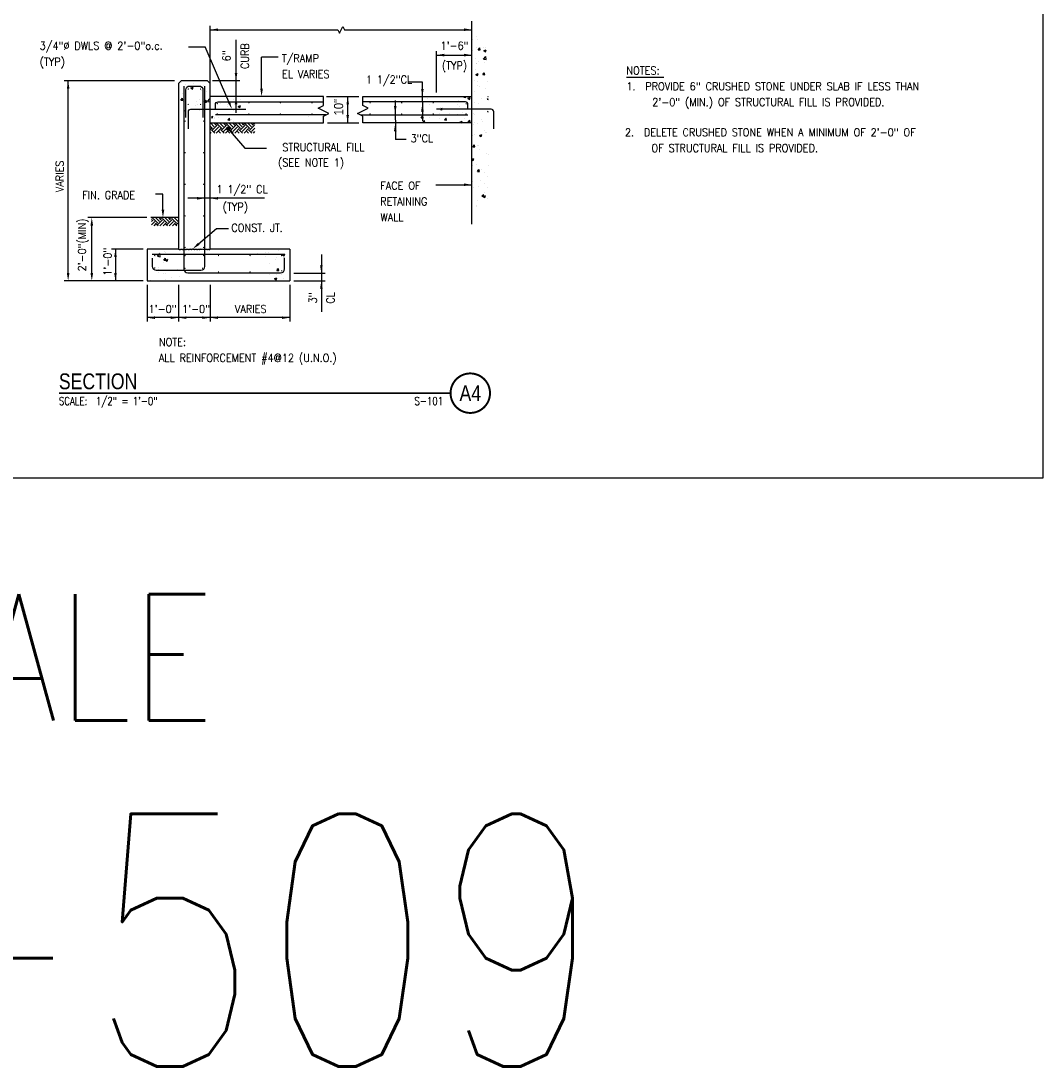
# Model space of a CAD drawing. Header units: inches. Extents: x -9715 to 32893, y -15613 to -1138.
# Tile 221 of 256: x 10489 to 10878, y -14408 to -14009. Entities that reach past the tile are written whole.
import ezdxf
from ezdxf.enums import TextEntityAlignment as Align

# ---------------------------------------------------------------- set-up
doc = ezdxf.new("R2010")
doc.units = ezdxf.units.IN
doc.header["$MEASUREMENT"] = 0
doc.layers.get('0').update_dxf_attribs({"color": 252})
doc.layers.get('DEFPOINTS').update_dxf_attribs({"color": 11})
for name, color, linetype in [('A-ANNO-TITL', 2, 'Continuous'), ('S-ANNO-TEXT', 2, 'Continuous'), ('S1', 2, 'Continuous'), ('S3', 4, 'Continuous'), ('S5', 1, 'Continuous'), ('S5R', 1, 'Continuous'), ('S6', 1, 'Continuous'), ('S7', 2, 'Continuous'), ('S7R', 2, 'Continuous')]:
    doc.layers.add(name, color=color, linetype=linetype)
doc.styles.add('125', font='romans.shx', dxfattribs={"width": 0.8, "height": 2})
doc.styles.get("Standard").update_dxf_attribs({"font": 'romans.shx', "width": 0.8})
doc.styles.add('SX-FRAC', font='SX-FRAC.shx', dxfattribs={"width": 0.9, "height": 14})
doc.styles.add('TEXT', font='romans.shx', dxfattribs={"width": 0.8, "height": 16})
doc.styles.add('Title', font='swiss.ttf', dxfattribs={"width": 0.8})

# ---------------------------------------------------------------- blocks, each defined once
blk = doc.blocks.new('*X756')
at = {"color": 0}
for p, q in [((2248.6, 1766), (2248, 1766.6)), ((2248, 1763.6), (2250.4, 1766)), ((2248, 1758.3), (2253, 1763.3)), ((2248.6, 1767.8), (2250, 1769.2)), ((2257.4, 1760.7), (2250.4, 1767.8)), ((2251.7, 1756.7), (2255.7, 1760.7)), ((2260.1, 1763.3), (2254.2, 1769.2)), ((2257.9, 1756.7), (2255.7, 1758.9)), ((2257.4, 1758.9), (2264.5, 1766)), ((2262.7, 1766), (2259.5, 1769.2)), ((2260.5, 1756.7), (2267.2, 1763.3)), ((2262.7, 1767.8), (2264.2, 1769.2)), ((2271.6, 1760.7), (2264.5, 1767.8)), ((2265.8, 1756.7), (2269.8, 1760.7)), ((2274.2, 1763.3), (2268.4, 1769.2)), ((2272, 1756.7), (2269.8, 1758.9)), ((2271.6, 1758.9), (2278.7, 1766)), ((2276.9, 1766), (2273.7, 1769.2)), ((2274.7, 1756.7), (2281.3, 1763.3)), ((2276.9, 1767.8), (2278.3, 1769.2)), ((2285.7, 1760.7), (2278.7, 1767.8)), ((2280, 1756.7), (2284, 1760.7)), ((2288.4, 1763.3), (2282.5, 1769.2)), ((2286.2, 1756.7), (2284, 1758.9)), ((2285.7, 1758.9), (2288.8, 1762)), ((2288.8, 1768.2), (2287.8, 1769.2))]:
    blk.add_line(p, q, dxfattribs=at)
blk = doc.blocks.new('*X765')
at = {"color": 0}
for p, q in [((2237.2, 1198.9), (2237.2, 1198.9)), ((2242.6, 1199.7), (2242.6, 1199.7)), ((2243, 1197.5), (2243, 1197.5)), ((2262.8, 1202.5), (2262.8, 1202.5)), ((2269.3, 1198.6), (2269.3, 1198.6)), ((2272.2, 1202.5), (2272.2, 1202.5)), ((2233.5, 1193.5), (2233.5, 1193.5)), ((2236.6, 1182.3), (2236.6, 1182.3)), ((2252.4, 1196), (2252.4, 1196)), ((2253.1, 1193), (2253.1, 1193)), ((2262.2, 1185.8), (2262.2, 1185.8)), ((2269.2, 1192.5), (2272.7, 1193.9)), ((2269.2, 1192.5), (2271.7, 1190.9)), ((2271.7, 1190.9), (2272.7, 1193.9)), ((2228.6, 1176.9), (2230.7, 1177.7)), ((2228.6, 1175.5), (2229.7, 1174.7)), ((2229.7, 1174.7), (2230.7, 1177.7)), ((2232.6, 1174.3), (2232.6, 1174.3)), ((2233, 1175), (2233, 1175)), ((2239.2, 1176.3), (2239.2, 1176.3)), ((2253.7, 1171.9), (2256.1, 1174.8)), ((2253.7, 1171.9), (2256.7, 1171.7)), ((2256.7, 1171.7), (2256.1, 1174.8)), ((2259.3, 1173.2), (2259.3, 1173.2)), ((2261.6, 1169.2), (2261.6, 1169.2)), ((2262.1, 1180), (2262.1, 1180)), ((2270.8, 1180.4), (2270.8, 1180.4))]:
    blk.add_line(p, q, dxfattribs=at)
blk = doc.blocks.new('*X766')
at = {"color": 0}
for p, q in [((2183.6, 1204.9), (2183.6, 1204.9)), ((2189.2, 1202), (2189.2, 1202)), ((2197.4, 1196.5), (2200.9, 1197.9)), ((2199.9, 1194.9), (2200.9, 1197.9)), ((2201.9, 1203.5), (2201.9, 1203.5)), ((2202.5, 1207.4), (2202.5, 1207.4)), ((2215.9, 1200.8), (2215.9, 1200.8)), ((2182, 1178.2), (2184.4, 1181.1)), ((2185, 1177.9), (2184.4, 1181.1)), ((2184.7, 1187.5), (2184.7, 1187.5)), ((2185.9, 1192), (2185.9, 1192)), ((2189.4, 1187.7), (2189.4, 1187.7)), ((2197.4, 1196.5), (2199.9, 1194.9)), ((2199.7, 1195.2), (2199.7, 1195.2)), ((2211.2, 1195.2), (2211.2, 1195.2)), ((2213.9, 1192.5), (2213.9, 1192.5)), ((2220.9, 1191.8), (2220.9, 1191.8)), ((2226.4, 1194.1), (2226.4, 1194.1)), ((2179.2, 1176.5), (2179.2, 1176.5)), ((2182, 1178.2), (2185, 1177.9)), ((2185.3, 1175.3), (2185.3, 1175.3)), ((2203.8, 1170), (2203.8, 1170)), ((2205.9, 1175.4), (2205.9, 1175.4)), ((2207.8, 1172.1), (2207.8, 1172.1)), ((2210.6, 1178.5), (2210.6, 1178.5)), ((2217.9, 1175.1), (2220.3, 1177.9)), ((2217.9, 1175.1), (2220.8, 1174.8)), ((2220.8, 1174.8), (2220.3, 1177.9)), ((2220.3, 1173.8), (2220.3, 1173.8)), ((2222.3, 1176.1), (2226.2, 1180.2)), ((2222.3, 1176.1), (2226.6, 1175.4)), ((2226.6, 1176.8), (2226.2, 1180.2)), ((2188.1, 1161.4), (2188.7, 1161.6)), ((2188.6, 1161.2), (2188.7, 1161.6)), ((2210, 1161.9), (2210, 1161.9)), ((2226.1, 1156.5), (2226.1, 1156.5))]:
    blk.add_line(p, q, dxfattribs=at)
blk = doc.blocks.new('*X767')
at = {"color": 0}
for p, q in [((2347.1, 975.3), (2347.1, 975.3)), ((2302.1, 968.7), (2302.1, 968.7)), ((2314, 963.7), (2314, 963.7)), ((2314.6, 970.3), (2314.6, 970.3)), ((2317.9, 970.3), (2317.9, 970.3)), ((2329.9, 959.3), (2329.9, 959.3)), ((2330.6, 963.3), (2330.6, 963.3)), ((2333.5, 972.8), (2333.5, 972.8)), ((2339.9, 967), (2343.4, 968.3)), ((2339.9, 967), (2342.4, 965.3)), ((2340.7, 962.5), (2340.7, 962.5)), ((2342.4, 965.3), (2343.4, 968.3)), ((2320.4, 953.1), (2320.4, 953.1)), ((2330, 946.6), (2330, 946.6)), ((2331.2, 943.1), (2333.6, 946)), ((2331.2, 943.1), (2334.2, 942.9)), ((2334.2, 942.9), (2333.6, 946)), ((2319.8, 936.8), (2319.8, 936.8)), ((2327.8, 930.7), (2331.3, 932.1)), ((2327.8, 930.7), (2330.3, 929)), ((2329.4, 930), (2329.4, 930)), ((2330.3, 929), (2331.3, 932.1)), ((2331, 937), (2331, 937)), ((2338.8, 937.5), (2338.8, 937.5)), ((2341.5, 930.3), (2341.5, 930.3))]:
    blk.add_line(p, q, dxfattribs=at)
blk = doc.blocks.new('*X768')
at = {"color": 0}
for p, q in [((2138.6, 965.1), (2138.6, 965.1)), ((2142.1, 964.7), (2146, 968.8)), ((2142.1, 964.7), (2146.5, 964)), ((2145, 970.1), (2145, 970.1)), ((2146.5, 964), (2146, 968.8)), ((2151.9, 958.8), (2154.3, 961.7)), ((2151.9, 958.8), (2154.9, 958.6)), ((2152.4, 972.1), (2152.4, 972.1)), ((2153.9, 970.4), (2153.9, 970.4)), ((2154.2, 958.9), (2157.7, 960.2)), ((2154.2, 958.9), (2156.7, 957.2)), ((2154.9, 958.6), (2154.3, 961.7)), ((2156.7, 957.2), (2157.7, 960.2)), ((2157.6, 967.6), (2157.6, 967.6)), ((2144.2, 944.9), (2144.2, 944.9)), ((2144.4, 947.9), (2144.4, 947.9)), ((2151.8, 955.4), (2151.8, 955.4)), ((2170.8, 943.7), (2170.8, 943.7)), ((2172.1, 945.2), (2172.1, 945.2)), ((2131.3, 928.2), (2131.3, 928.2)), ((2143, 940.2), (2143, 940.2)), ((2151.1, 938.8), (2151.1, 938.8)), ((2154.7, 938.2), (2154.7, 938.2)), ((2154.9, 929.2), (2154.9, 929.2)), ((2162.8, 932.3), (2162.8, 932.3)), ((2175.4, 934), (2175.4, 934))]:
    blk.add_line(p, q, dxfattribs=at)
blk = doc.blocks.new('*X769')
at = {"color": 0}
for p, q in [((1835.8, 1862.3), (1829.8, 1868.4)), ((1838.5, 1865), (1835.1, 1868.4)), ((1838.5, 1866.8), (1840.1, 1868.4)), ((1850, 1862.3), (1843.9, 1868.4)), ((1852.6, 1865), (1849.2, 1868.4)), ((1852.6, 1866.8), (1854.2, 1868.4)), ((1864.1, 1862.3), (1858.1, 1868.4)), ((1866.8, 1865), (1863.4, 1868.4)), ((1866.8, 1866.8), (1868.4, 1868.4)), ((1878.3, 1862.3), (1872.2, 1868.4)), ((1880.9, 1865), (1877.5, 1868.4)), ((1880.9, 1866.8), (1882.5, 1868.4)), ((1892.4, 1862.3), (1886.3, 1868.4)), ((1895, 1865), (1891.6, 1868.4)), ((1895, 1866.8), (1896.7, 1868.4)), ((1833.2, 1859.7), (1829.7, 1863.2)), ((1829.7, 1858), (1831.4, 1859.7)), ((1831.1, 1852.9), (1829.7, 1854.3)), ((1836.4, 1852.9), (1831.4, 1857.9)), ((1833.2, 1857.9), (1840.2, 1865)), ((1835.8, 1855.3), (1842.9, 1862.3)), ((1838.8, 1852.9), (1845.5, 1859.7)), ((1847.3, 1859.7), (1840.2, 1866.8)), ((1845.3, 1852.9), (1842.9, 1855.3)), ((1850.6, 1852.9), (1845.5, 1857.9)), ((1847.3, 1857.9), (1854.4, 1865)), ((1850, 1855.3), (1857, 1862.3)), ((1852.9, 1852.9), (1859.7, 1859.7)), ((1861.5, 1859.7), (1854.4, 1866.8)), ((1859.4, 1852.9), (1857, 1855.3)), ((1864.7, 1852.9), (1859.7, 1857.9)), ((1861.5, 1857.9), (1868.5, 1865)), ((1864.1, 1855.3), (1871.2, 1862.3)), ((1867, 1852.9), (1873.8, 1859.7)), ((1875.6, 1859.7), (1868.5, 1866.8)), ((1873.5, 1852.9), (1871.2, 1855.3)), ((1878.8, 1852.9), (1873.8, 1857.9)), ((1875.6, 1857.9), (1882.7, 1865)), ((1878.3, 1855.3), (1885.3, 1862.3)), ((1881.2, 1852.9), (1888, 1859.7)), ((1889.7, 1859.7), (1882.7, 1866.8)), ((1887.7, 1852.9), (1885.3, 1855.3)), ((1893, 1852.9), (1888, 1857.9)), ((1889.7, 1857.9), (1896.8, 1865)), ((1892.4, 1855.3), (1897.6, 1860.5)), ((1895.3, 1852.9), (1897.6, 1855.2)), ((1897.6, 1866), (1896.8, 1866.8))]:
    blk.add_line(p, q, dxfattribs=at)
blk = doc.blocks.new('*X764')
at = {"color": 0}
for p, q in [((2651.1, 1204.3), (2651.1, 1204.3)), ((2679.4, 1207.2), (2679.4, 1207.2)), ((2685.7, 1199.1), (2685.7, 1199.1)), ((2698.2, 1200.7), (2698.2, 1200.7)), ((2706.1, 1206.4), (2706.9, 1207.4)), ((2706.1, 1206.4), (2709.1, 1206.1)), ((2706.1, 1206.1), (2706.1, 1206.1)), ((2709.1, 1206.1), (2708.8, 1207.4)), ((2712.5, 1204.8), (2716, 1206.1)), ((2712.5, 1204.8), (2715, 1203.1)), ((2715, 1203.1), (2716, 1206.1)), ((2642.9, 1182.8), (2642.9, 1182.8)), ((2644.9, 1188.2), (2644.9, 1188.2)), ((2654.1, 1194.9), (2654.1, 1194.9)), ((2669.6, 1181.7), (2669.6, 1181.7)), ((2670.1, 1191.4), (2670.1, 1191.4)), ((2670.2, 1186.8), (2670.2, 1186.8)), ((2670.5, 1188.6), (2674, 1190)), ((2670.5, 1188.6), (2673, 1187)), ((2673, 1187), (2674, 1190)), ((2685.1, 1181), (2685.1, 1181)), ((2696.1, 1195.2), (2696.1, 1195.2)), ((2699.4, 1191.8), (2699.4, 1191.8)), ((2704, 1183.5), (2704, 1183.5)), ((2641, 1175.2), (2641, 1175.2)), ((2641.3, 1175), (2643.7, 1177.9)), ((2641.3, 1175), (2644.3, 1174.8)), ((2643.1, 1167.4), (2646.5, 1170.9)), ((2644.3, 1174.8), (2643.7, 1177.9)), ((2644.3, 1171.6), (2644.3, 1171.6)), ((2646.9, 1167.4), (2646.5, 1170.9)), ((2653.5, 1176.1), (2653.5, 1176.1)), ((2669.5, 1174.8), (2669.5, 1174.8)), ((2672.6, 1179.3), (2672.6, 1179.3)), ((2677.1, 1171.9), (2679.5, 1174.8)), ((2677.1, 1171.9), (2680.1, 1171.6)), ((2680.1, 1171.6), (2679.5, 1174.8)), ((2680.2, 1174.9), (2680.2, 1174.9)), ((2695.5, 1178.5), (2695.5, 1178.5)), ((2696.3, 1180.5), (2696.3, 1180.5)), ((2700.4, 1168.5), (2703.9, 1169.8)), ((2700.4, 1168.5), (2702, 1167.4)), ((2703, 1167.4), (2703.9, 1169.8)), ((2706.9, 1173.8), (2706.9, 1173.8)), ((2713, 1168.7), (2715.4, 1171.6)), ((2713, 1168.7), (2716, 1168.5)), ((2716, 1168.5), (2715.4, 1171.6))]:
    blk.add_line(p, q, dxfattribs=at)
blk = doc.blocks.new('*X763')
at = {"color": 0}
for p, q in [((2719.9, 1293.5), (2719.9, 1293.5)), ((2725.4, 1298.6), (2725.4, 1298.6)), ((2726.7, 1293.6), (2726.7, 1293.6)), ((2719.5, 1276.9), (2719.5, 1276.9)), ((2724.8, 1281.9), (2724.8, 1281.9)), ((2728.1, 1278.4), (2730.5, 1281.3)), ((2728.1, 1278.4), (2731, 1278.2)), ((2731, 1278.2), (2730.5, 1281.3)), ((2735.7, 1282.5), (2735.7, 1282.5)), ((2736.9, 1277.3), (2740.4, 1278.6)), ((2736.9, 1277.3), (2739.3, 1275.6)), ((2738.3, 1277.9), (2738.3, 1277.9)), ((2738.7, 1282.6), (2738.7, 1282.6)), ((2739.3, 1275.6), (2740.4, 1278.6)), ((2724.2, 1265.3), (2724.2, 1265.3)), ((2736, 1264.3), (2739.9, 1268.3)), ((2736, 1264.3), (2740.5, 1263.6)), ((2740.5, 1263.6), (2739.9, 1268.3)), ((2723.6, 1248.6), (2723.6, 1248.6)), ((2725.2, 1258.2), (2725.2, 1258.2)), ((2725.7, 1257), (2725.7, 1257)), ((2728.7, 1260.1), (2728.7, 1260.1)), ((2737.7, 1259.9), (2737.7, 1259.9)), ((2723, 1232), (2723, 1232)), ((2724.5, 1240.1), (2724.5, 1240.1)), ((2724.7, 1241), (2728.2, 1242.4)), ((2724.7, 1241), (2727.2, 1239.3)), ((2726.6, 1230.3), (2726.6, 1230.3)), ((2727.2, 1239.3), (2728.2, 1242.4)), ((2735, 1240.8), (2737.4, 1243.7)), ((2735, 1240.8), (2738, 1240.6)), ((2738, 1240.6), (2737.4, 1243.7)), ((2742.7, 1230.4), (2742.7, 1230.4)), ((2722.4, 1215.3), (2722.4, 1215.3)), ((2726.5, 1224.8), (2726.5, 1224.8)), ((2730.3, 1222.9), (2730.3, 1222.9)), ((2738.6, 1219.3), (2738.6, 1219.3)), ((2721.8, 1198.7), (2721.8, 1198.7)), ((2728.5, 1196.8), (2728.5, 1196.8)), ((2732.7, 1204.9), (2732.7, 1204.9)), ((2741.9, 1203.2), (2743.1, 1204.6)), ((2741.9, 1203.2), (2743.1, 1203.1)), ((2742.7, 1207.3), (2743.1, 1207.7)), ((2742.7, 1207.3), (2743.1, 1207.2)), ((2721.2, 1182), (2721.2, 1182)), ((2735.6, 1187.6), (2735.6, 1187.6)), ((2742.4, 1184.6), (2743.4, 1185)), ((2742.4, 1184.6), (2743.4, 1184)), ((2720.6, 1165.4), (2720.6, 1165.4)), ((2722.4, 1167.9), (2722.4, 1167.9)), ((2723, 1179.4), (2723, 1179.4)), ((2726.4, 1167), (2726.4, 1167)), ((2733.6, 1172.7), (2733.6, 1172.7)), ((2735, 1169.6), (2735, 1169.6)), ((2721.8, 1149.8), (2721.8, 1149.8)), ((2730.2, 1148.4), (2733.7, 1149.7)), ((2732.7, 1146.7), (2733.7, 1149.7)), ((2738.4, 1156), (2738.4, 1156)), ((2739.8, 1152.9), (2739.8, 1152.9)), ((2740.7, 1152.3), (2740.7, 1152.3)), ((2719.9, 1131.1), (2722.4, 1134)), ((2720, 1148.8), (2720, 1148.8)), ((2722.9, 1130.9), (2722.4, 1134)), ((2728.4, 1133.5), (2728.4, 1133.5)), ((2730.2, 1148.4), (2732.7, 1146.7)), ((2719.3, 1132.1), (2719.3, 1132.1)), ((2719.9, 1131.1), (2722.9, 1130.9)), ((2727.6, 1132.6), (2727.6, 1132.6)), ((2730, 1127.3), (2730, 1127.3)), ((2740.6, 1120.6), (2740.6, 1120.6)), ((2744, 1118.7), (2744, 1118.7)), ((2718.6, 1112.3), (2721.5, 1113.5)), ((2718.6, 1111.7), (2720.5, 1110.4)), ((2718.7, 1115.5), (2718.7, 1115.5)), ((2720.1, 1101.9), (2720.1, 1101.9)), ((2720.5, 1110.4), (2721.5, 1113.5)), ((2726.3, 1103.6), (2726.3, 1103.6)), ((2743.4, 1102), (2743.4, 1102)), ((2726.9, 1093.5), (2729.3, 1096.4)), ((2726.9, 1093.5), (2729.9, 1093.3)), ((2729.9, 1093.3), (2729.3, 1096.4)), ((2732.9, 1097.3), (2732.9, 1097.3)), ((2738.3, 1092.7), (2738.3, 1092.7)), ((2742.8, 1085.4), (2742.8, 1085.4)), ((2719.7, 1077.6), (2719.7, 1077.6)), ((2720.9, 1069.6), (2720.9, 1069.6)), ((2728.2, 1070.2), (2728.2, 1070.2)), ((2732.2, 1079.3), (2732.2, 1079.3)), ((2737, 1075.2), (2737, 1075.2)), ((2719.1, 1059.5), (2719.1, 1059.5)), ((2733.8, 1055.9), (2736.2, 1058.8)), ((2733.8, 1055.9), (2736.8, 1055.7)), ((2735.7, 1055.7), (2739.2, 1057.1)), ((2735.7, 1055.7), (2738.2, 1054)), ((2736.8, 1055.7), (2736.2, 1058.8)), ((2738, 1062), (2738, 1062)), ((2738.2, 1054), (2739.2, 1057.1)), ((2742.2, 1068.7), (2742.2, 1068.7)), ((2724.9, 1042.3), (2724.9, 1042.3)), ((2726.2, 1040.3), (2726.2, 1040.3)), ((2727.1, 1049.8), (2727.1, 1049.8)), ((2741.6, 1052.1), (2741.6, 1052.1))]:
    blk.add_line(p, q, dxfattribs=at)
blk = doc.blocks.new('NAVFAC_Anno_Title_T1')
at = {"color": 0, "linetype": 'ByBlock', "lineweight": -2, "style": 'Title'}
blk.add_attdef('TITLE', (0, 0.5), '', height=2, dxfattribs=at)
at = {"color": 0, "linetype": 'ByBlock', "lineweight": -2, "style": 'TEXT', "width": 0.8}
blk.add_attdef('SCALE', text='', height=1, dxfattribs=at).set_placement((0, -0.5), align=Align.TOP_LEFT)
blk = doc.blocks.new('NAVFAC_Anno_Title_B1')
at = {"const_width": 0.25}
blk.add_lwpolyline([(0, -2.5, -1), (0, 2.5, -1)], format="xyb", close=True, dxfattribs=at)
at = {"color": 0, "linetype": 'ByBlock', "lineweight": -2, "style": 'Title', "width": 0.8}
blk.add_attdef('NUMBER', text='', height=2, dxfattribs=at).set_placement((0, 0), align=Align.MIDDLE_CENTER)
at = {"color": 0, "linetype": 'ByBlock', "lineweight": -2, "style": 'TEXT', "width": 0.8}
blk.add_attdef('CUT_FROM', text='', height=1, dxfattribs=at).set_placement((-3.44, -0.5), align=Align.TOP_RIGHT)

msp = doc.modelspace()

# ---------------------------------------------------------------- linework, layer by layer
at = {"layer": 'A-ANNO-TITL', "const_width": 0.6}
msp.add_lwpolyline([(10503.51684, -14149.98089), (10652.41534, -14149.98089)], dxfattribs=at)
at = {"layer": 'DEFPOINTS'}
msp.add_lwpolyline([(10186.67974, -14182.16314), (10877.65338, -14182.16314), (10877.65338, -13687.63671), (10186.67974, -13687.63671)], close=True, dxfattribs=at)
at = {"layer": 'S-ANNO-TEXT', "ltscale": 20}
msp.add_line((10719.27464, -14029.88884), (10733.52013, -14029.88884), dxfattribs=at)
at = {"layer": 'S1', "color": 3}
for p, q in [((10660.53917, -14085.80361), (10660.53917, -14008.63877)), ((10550.02468, -14031.29315), (10549.02468, -14032.29315)), ((10549.02468, -14032.29315), (10549.02468, -14095.29315)), ((10560.02468, -14031.29315), (10550.02468, -14031.29315)), ((10561.02468, -14032.29315), (10560.02468, -14031.29315)), ((10561.02468, -14095.29315), (10561.02468, -14032.29315)), ((10561.02468, -14047.29315), (10561.02468, -14037.29315)), ((10604.0857, -14037.29315), (10561.02468, -14037.29315)), ((10619.0857, -14037.29315), (10660.53917, -14037.29315)), ((10660.53917, -14047.29315), (10660.53917, -14037.29315)), ((10561.02468, -14047.29315), (10604.0857, -14047.29315)), ((10660.53917, -14047.29315), (10619.0857, -14047.29315)), ((10549.02468, -14095.29315), (10537.02468, -14095.29315)), ((10537.02468, -14095.29315), (10537.02468, -14107.29315)), ((10591.29633, -14095.29315), (10561.02468, -14095.29315)), ((10591.29633, -14095.29315), (10591.29633, -14107.29315)), ((10537.02468, -14107.29315), (10591.29633, -14107.29315))]:
    msp.add_line(p, q, dxfattribs=at)
at = {"layer": 'S1', "color": 2}
msp.add_line((10549.02468, -14083.29315), (10538.49352, -14083.29315), dxfattribs=at)
for points in [[(10604.0857, -14047.29315), (10604.0857, -14044.75964), (10606.12155, -14043.74172), (10602.04985, -14041.70586), (10604.0857, -14040.68794), (10604.0857, -14037.29315)], [(10619.0857, -14047.29315), (10619.0857, -14044.75964), (10617.04985, -14043.74172), (10621.12155, -14041.70586), (10619.0857, -14040.68794), (10619.0857, -14037.29315)], [(10549.02468, -14095.29315), (10549.22391, -14095.35532), (10549.39422, -14095.38355), (10549.53953, -14095.38518), (10549.66379, -14095.36753), (10549.77091, -14095.33795), (10549.86484, -14095.30376), (10549.94951, -14095.2723), (10550.02886, -14095.25091), (10550.10621, -14095.24504), (10550.18252, -14095.2527), (10550.25813, -14095.27002), (10550.3334, -14095.29312), (10550.40866, -14095.31814), (10550.48428, -14095.3412), (10550.56059, -14095.35843), (10550.63794, -14095.36596), (10550.71656, -14095.36112), (10550.79613, -14095.34607), (10550.87623, -14095.32414), (10550.95641, -14095.29869), (10551.03624, -14095.27306), (10551.1153, -14095.25061), (10551.19313, -14095.23469), (10551.26931, -14095.22864), (10551.34351, -14095.23469), (10551.41589, -14095.25061), (10551.4867, -14095.27306), (10551.55621, -14095.29869), (10551.62467, -14095.32414), (10551.69235, -14095.34607), (10551.75951, -14095.36112), (10551.8264, -14095.36596), (10551.89324, -14095.35836), (10551.96004, -14095.34068), (10552.02676, -14095.31638), (10552.09334, -14095.28895), (10552.15975, -14095.26187), (10552.22594, -14095.23861), (10552.29187, -14095.22267), (10552.35749, -14095.2175), (10552.42283, -14095.22542), (10552.48812, -14095.24395), (10552.55367, -14095.26944), (10552.61979, -14095.29823), (10552.68678, -14095.32667), (10552.75494, -14095.35112), (10552.82458, -14095.3679), (10552.89601, -14095.37338), (10552.96938, -14095.36513), (10553.04422, -14095.34566), (10553.11993, -14095.31871), (10553.19591, -14095.28802), (10553.27154, -14095.25733), (10553.34621, -14095.23038), (10553.41931, -14095.21091), (10553.49024, -14095.20266), (10553.55853, -14095.20813), (10553.62435, -14095.22487), (10553.68798, -14095.24917), (10553.74975, -14095.27735), (10553.80995, -14095.3057), (10553.86888, -14095.33053), (10553.92686, -14095.34813), (10553.98419, -14095.35483), (10554.04115, -14095.34812), (10554.09793, -14095.33041), (10554.15471, -14095.30531), (10554.21167, -14095.27642), (10554.26897, -14095.24736), (10554.3268, -14095.22174), (10554.38532, -14095.20316), (10554.44472, -14095.19523), (10554.50512, -14095.2004), (10554.56652, -14095.2164), (10554.62888, -14095.23979), (10554.69216, -14095.26714), (10554.7563, -14095.29501), (10554.82127, -14095.31997), (10554.88703, -14095.33858), (10554.95352, -14095.3474), (10555.0207, -14095.34412), (10555.08844, -14095.33087), (10555.15662, -14095.31093), (10555.22511, -14095.28755), (10555.29376, -14095.264), (10555.36246, -14095.24354), (10555.43108, -14095.22943), (10555.49947, -14095.22492), (10555.56753, -14095.23221), (10555.6352, -14095.24911), (10555.70244, -14095.27235), (10555.7692, -14095.29869), (10555.83543, -14095.32485), (10555.9011, -14095.34758), (10555.96616, -14095.3636), (10556.03056, -14095.36967), (10556.09431, -14095.36361), (10556.15753, -14095.34763), (10556.22041, -14095.32505), (10556.28311, -14095.29915), (10556.34581, -14095.27326), (10556.40869, -14095.25067), (10556.47191, -14095.2347), (10556.53566, -14095.22864), (10556.59999, -14095.23469), (10556.66454, -14095.25061), (10556.72883, -14095.27306), (10556.79238, -14095.29869), (10556.85471, -14095.32414), (10556.91535, -14095.34607), (10556.97381, -14095.36112), (10557.02961, -14095.36596), (10557.08251, -14095.35834), (10557.13319, -14095.3405), (10557.18257, -14095.31579), (10557.23156, -14095.28756), (10557.28106, -14095.25915), (10557.33201, -14095.23392), (10557.3853, -14095.21521), (10557.44186, -14095.20637), (10557.50229, -14095.20968), (10557.56598, -14095.22307), (10557.63203, -14095.24343), (10557.69951, -14095.26761), (10557.76751, -14095.29249), (10557.83513, -14095.31493), (10557.90143, -14095.3318), (10557.96552, -14095.33998), (10558.02673, -14095.33736), (10558.08541, -14095.32595), (10558.14218, -14095.3088), (10558.19764, -14095.28895), (10558.25241, -14095.26945), (10558.30709, -14095.25334), (10558.36229, -14095.24367), (10558.41862, -14095.24348), (10558.47651, -14095.25475), (10558.53561, -14095.27515), (10558.59541, -14095.30129), (10558.65539, -14095.32977), (10558.71501, -14095.35722), (10558.77377, -14095.38023), (10558.83113, -14095.3954), (10558.88658, -14095.39936), (10558.9398, -14095.38989), (10558.99138, -14095.3695), (10559.04208, -14095.34189), (10559.0927, -14095.31075), (10559.14401, -14095.27979), (10559.1968, -14095.2527), (10559.25186, -14095.23318), (10559.30996, -14095.22493), (10559.37161, -14095.23039), (10559.43618, -14095.24708), (10559.50274, -14095.27125), (10559.5704, -14095.29916), (10559.63823, -14095.32706), (10559.70532, -14095.35123), (10559.77076, -14095.36792), (10559.83363, -14095.37338), (10559.89337, -14095.36522), (10559.95082, -14095.34636), (10560.00719, -14095.32106), (10560.06366, -14095.29359), (10560.12144, -14095.2682), (10560.18172, -14095.24917), (10560.2457, -14095.24074), (10560.31458, -14095.24719), (10560.38924, -14095.27073), (10560.4693, -14095.30532), (10560.55408, -14095.34291), (10560.64289, -14095.37542), (10560.73504, -14095.39477), (10560.82985, -14095.39289), (10560.92663, -14095.36171), (10561.02468, -14095.29315)]]:
    msp.add_lwpolyline(points, dxfattribs=at)
at = {"layer": 'S1', "color": 4}
msp.add_lwpolyline([(10598.41061, -14044.84644), (10598.41061, -14044.84644)], dxfattribs=at)
at = {"layer": 'S3', "color": 4}
for p, q in [((10605.01868, -14044.29315), (10563.02468, -14044.29315)), ((10618.15272, -14044.29315), (10659.03917, -14044.29315)), ((10589.29633, -14097.29315), (10539.02468, -14097.29315))]:
    msp.add_line(p, q, dxfattribs=at)
for points in [[(10539.02468, -14098.66466), (10539.02468, -14101.79315, 0.414213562), (10540.52468, -14103.29315), (10557.52468, -14103.29315, 0.414213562), (10559.02468, -14101.79315), (10559.02468, -14033.28297)], [(10551.02468, -14033.28297), (10551.02468, -14102.79315, 0.414213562), (10552.52468, -14104.29315), (10587.79633, -14104.29315, 0.414213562), (10589.29633, -14102.79315), (10589.29633, -14098.52923)], [(10551.74781, -14045.28297), (10551.74781, -14034.78297, -0.414213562), (10553.24781, -14033.28297), (10556.80155, -14033.28297, -0.414213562), (10558.30155, -14034.78297), (10558.30155, -14045.28297)], [(10552.72758, -14049.56556), (10552.72758, -14043.06556, -0.414213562), (10553.72758, -14042.06556), (10574.52468, -14042.06556)], [(10563.02468, -14041.97623), (10563.02468, -14040.28692, -0.414213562), (10564.02468, -14039.28692), (10604.0857, -14039.28692)], [(10659.03917, -14041.97623), (10659.03917, -14040.28692, 0.414213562), (10658.03917, -14039.28692), (10619.0857, -14039.28692)], [(10668.83627, -14049.56556), (10668.83627, -14043.06556, 0.414213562), (10667.83627, -14042.06556), (10647.03917, -14042.06556)]]:
    msp.add_lwpolyline(points, format="xyb", dxfattribs=at)
at = {"layer": 'S3', "color": 4, "const_width": 0.25}
for points in [[(10552.55782, -14034.44073, 1), (10552.80782, -14034.44073, 1)], [(10557.49154, -14034.44073, -1), (10557.24154, -14034.44073, -1)], [(10552.55782, -14040.28479, 1), (10552.80782, -14040.28479, 1)], [(10557.49154, -14040.28479, -1), (10557.24154, -14040.28479, -1)], [(10563.85952, -14039.99341, 1), (10563.60952, -14039.99341, 1)], [(10575.85952, -14039.66029, 1), (10575.60952, -14039.66029, 1)], [(10587.85952, -14039.66029, 1), (10587.60952, -14039.66029, 1)], [(10599.85952, -14039.66029, 1), (10599.60952, -14039.66029, 1)], [(10621.70529, -14039.66029, -1), (10621.95529, -14039.66029, -1)], [(10633.70529, -14039.66029, -1), (10633.95529, -14039.66029, -1)], [(10645.70529, -14039.66029, -1), (10645.95529, -14039.66029, -1)], [(10658.20529, -14040.0648, -1), (10658.45529, -14040.0648, -1)], [(10563.85952, -14043.91978, 1), (10563.60952, -14043.91978, 1)], [(10575.85952, -14043.91978, 1), (10575.60952, -14043.91978, 1)], [(10587.85952, -14043.91978, 1), (10587.60952, -14043.91978, 1)], [(10599.85952, -14043.91978, 1), (10599.60952, -14043.91978, 1)], [(10621.70529, -14043.91978, -1), (10621.95529, -14043.91978, -1)], [(10633.70529, -14043.91978, -1), (10633.95529, -14043.91978, -1)], [(10645.70529, -14043.91978, -1), (10645.95529, -14043.91978, -1)], [(10658.20529, -14043.91978, -1), (10658.45529, -14043.91978, -1)], [(10551.41859, -14046.62787, 1), (10551.66859, -14046.62787, 1)], [(10558.63076, -14046.62787, -1), (10558.38076, -14046.62787, -1)], [(10551.39968, -14058.62787, 1), (10551.64968, -14058.62787, 1)], [(10558.39968, -14058.62787, 1), (10558.64968, -14058.62787, 1)], [(10551.39968, -14070.62787, 1), (10551.64968, -14070.62787, 1)], [(10558.39968, -14070.62787, 1), (10558.64968, -14070.62787, 1)], [(10551.39968, -14082.62787, 1), (10551.64968, -14082.62787, 1)], [(10558.39968, -14082.62787, 1), (10558.64968, -14082.62787, 1)], [(10539.82424, -14097.69191, 1), (10540.07424, -14097.69191, 1)], [(10551.33559, -14097.69191, 1), (10551.58559, -14097.69191, 1)], [(10551.39968, -14094.62787, 1), (10551.64968, -14094.62787, 1)], [(10558.39968, -14094.62787, 1), (10558.64968, -14094.62787, 1)], [(10558.44541, -14097.69191, 1), (10558.69541, -14097.69191, 1)], [(10564.07427, -14097.69191, 1), (10564.32427, -14097.69191, 1)], [(10576.07427, -14097.69191, 1), (10576.32427, -14097.69191, 1)], [(10588.07427, -14097.69191, 1), (10588.32427, -14097.69191, 1)], [(10539.82424, -14102.4125, 1), (10540.07424, -14102.4125, 1)], [(10551.33559, -14102.53045, 1), (10551.58559, -14102.53045, 1)], [(10558.00306, -14102.53045, 1), (10558.25306, -14102.53045, 1)], [(10564.07427, -14103.90081, 1), (10564.32427, -14103.90081, 1)], [(10576.07427, -14103.90081, 1), (10576.32427, -14103.90081, 1)], [(10588.07427, -14103.50096, 1), (10588.32427, -14103.50096, 1)]]:
    msp.add_lwpolyline(points, format="xyb", close=True, dxfattribs=at)
at = {"layer": 'S5', "color": 1, "linetype": 'ByBlock'}
for p, q in [((10561.02468, -14032.29315), (10561.02468, -14010.39855)), ((10561.02468, -14029.89314), (10561.02468, -14012.79269)), ((10570.86131, -14043.44101), (10570.86131, -14015.73489)), ((10647.03917, -14035.79315), (10647.03917, -14020.04269)), ((10547.52468, -14031.3105), (10505.52468, -14031.3105)), ((10507.02468, -14104.29315), (10507.02468, -14031.3105)), ((10572.36131, -14031.3105), (10561.94868, -14031.3105)), ((10536.99352, -14083.29315), (10514.52468, -14083.29315)), ((10516.02468, -14104.29315), (10516.02468, -14086.29315)), ((10535.52468, -14095.29315), (10523.52468, -14095.29315)), ((10592.79633, -14104.42536), (10604.79633, -14104.42536)), ((10514.52468, -14107.29315), (10505.52468, -14107.29315)), ((10535.52468, -14107.29315), (10514.63798, -14107.29315)), ((10535.52468, -14107.29315), (10521.52468, -14107.29315)), ((10537.02468, -14108.79315), (10537.02468, -14122.79315)), ((10592.79633, -14107.29315), (10604.79633, -14107.29315))]:
    msp.add_line(p, q, dxfattribs=at)
at = {"layer": 'S5', "color": 1}
for p, q in [((10647.03917, -14021.54269), (10660.53917, -14021.54269)), ((10636.44061, -14031.65961), (10641.65675, -14031.65961)), ((10605.30159, -14037.29315), (10617.5857, -14037.29315)), ((10613.31836, -14047.29315), (10613.31836, -14037.29315)), ((10605.5857, -14047.29315), (10617.5857, -14047.29315)), ((10635.53847, -14053.65961), (10631.45219, -14053.65961)), ((10646.75777, -14070.80033), (10660.53917, -14070.80033)), ((10581.70515, -14075.93887), (10552.53863, -14075.93887)), ((10556.65245, -14093.24168), (10563.42403, -14087.38663)), ((10563.42403, -14087.38663), (10568.00498, -14087.38663)), ((10525.02468, -14095.29315), (10525.02468, -14107.29315)), ((10603.29633, -14097.25011), (10603.29633, -14119.13791)), ((10549.02468, -14108.79315), (10549.02468, -14122.79315)), ((10561.02468, -14108.79315), (10561.02468, -14122.79315)), ((10591.29633, -14108.79315), (10591.29633, -14122.79315)), ((10591.29633, -14121.29315), (10537.02468, -14121.29315))]:
    msp.add_line(p, q, dxfattribs=at)
msp.add_lwpolyline([(10561.02468, -14011.89855), (10609.50952, -14011.89855), (10610.14572, -14013.17096), (10611.41813, -14010.62614), (10612.05433, -14011.89855), (10660.53917, -14011.89855)], dxfattribs=at)
for points in [[(10564.02468, -14012.39855), (10564.02468, -14011.39855), (10561.02468, -14011.89855)], [(10657.53917, -14012.39855), (10657.53917, -14011.39855), (10660.53917, -14011.89855)], [(10650.03917, -14021.04269), (10650.03917, -14022.04269), (10647.03917, -14021.54269)], [(10657.53917, -14021.04269), (10657.53917, -14022.04269), (10660.53917, -14021.54269)], [(10612.81836, -14040.29315), (10613.81836, -14040.29315), (10613.31836, -14037.29315)], [(10641.20741, -14034.35566), (10642.20741, -14034.35566), (10641.70741, -14037.35566)], [(10630.8821, -14040.84715), (10631.8821, -14040.84715), (10631.3821, -14043.84715)], [(10641.21629, -14042.99519), (10642.21629, -14042.99519), (10641.71629, -14039.99519)], [(10612.81836, -14044.29315), (10613.81836, -14044.29315), (10613.31836, -14047.29315)], [(10630.90785, -14050.45175), (10631.90785, -14050.45175), (10631.40785, -14047.45175)], [(10657.53917, -14071.30033), (10657.53917, -14070.30033), (10660.53917, -14070.80033)], [(10556.02468, -14076.43887), (10556.02468, -14075.43887), (10559.02468, -14075.93887)], [(10564.02468, -14076.43887), (10564.02468, -14075.43887), (10561.02468, -14075.93887)], [(10556.97948, -14093.6199), (10556.32542, -14092.86346), (10554.38312, -14095.20386)], [(10524.52468, -14098.29315), (10525.52468, -14098.29315), (10525.02468, -14095.29315)], [(10603.79633, -14101.42536), (10602.79633, -14101.42536), (10603.29633, -14104.42536)], [(10524.52468, -14104.29315), (10525.52468, -14104.29315), (10525.02468, -14107.29315)], [(10603.79633, -14110.29315), (10602.79633, -14110.29315), (10603.29633, -14107.29315)], [(10540.02468, -14121.79315), (10540.02468, -14120.79315), (10537.02468, -14121.29315)], [(10546.02468, -14121.79315), (10546.02468, -14120.79315), (10549.02468, -14121.29315)], [(10552.02468, -14121.79315), (10552.02468, -14120.79315), (10549.02468, -14121.29315)], [(10558.02468, -14121.79315), (10558.02468, -14120.79315), (10561.02468, -14121.29315)], [(10564.02468, -14121.79315), (10564.02468, -14120.79315), (10561.02468, -14121.29315)], [(10588.29633, -14121.79315), (10588.29633, -14120.79315), (10591.29633, -14121.29315)]]:
    msp.add_solid(points, dxfattribs=at)
at = {"layer": 'S5', "color": 1, "linetype": 'ByBlock'}
for points in [[(10570.36131, -14028.3105), (10571.36131, -14028.3105), (10570.86131, -14031.3105)], [(10506.52468, -14034.3105), (10507.52468, -14034.3105), (10507.02468, -14031.3105)], [(10570.36131, -14040.29315), (10571.36131, -14040.29315), (10570.86131, -14037.29315)], [(10515.52468, -14086.29315), (10516.52468, -14086.29315), (10516.02468, -14083.29315)], [(10506.52468, -14104.29315), (10507.52468, -14104.29315), (10507.02468, -14107.29315)], [(10515.52468, -14104.29315), (10516.52468, -14104.29315), (10516.02468, -14107.29315)]]:
    msp.add_solid(points, dxfattribs=at)
at = {"layer": 'S5R', "color": 1}
for p, q in [((10641.65675, -14031.65961), (10641.76267, -14046.48716)), ((10631.34628, -14038.83205), (10631.45219, -14053.65961))]:
    msp.add_line(p, q, dxfattribs=at)
at = {"layer": 'S7', "color": 1}
for p, q in [((10586.8427, -14022.3052), (10580.57227, -14022.3052)), ((10580.57227, -14034.29315), (10580.57227, -14022.3052)), ((10567.79431, -14049.46016), (10574.17735, -14056.90755)), ((10574.17735, -14056.90755), (10582.42525, -14056.90755)), ((10543.06948, -14074.3774), (10540.22913, -14074.3774)), ((10543.06948, -14080.29315), (10543.06948, -14074.3774))]:
    msp.add_line(p, q, dxfattribs=at)
at = {"layer": 'S7', "color": 2, "const_width": 0.75}
msp.add_lwpolyline([(10567.41931, -14049.46016, 1), (10568.16931, -14049.46016, 1)], format="xyb", close=True, dxfattribs=at)
at = {"layer": 'S7', "color": 1}
for points in [[(10581.07227, -14034.29315), (10580.07227, -14034.29315), (10580.57227, -14037.29315)], [(10543.56948, -14080.29315), (10542.56948, -14080.29315), (10543.06948, -14083.29315)]]:
    msp.add_solid(points, dxfattribs=at)
at = {"layer": 'S7R', "color": 1}
for p in [(10552.737, -14018.37071), (10568.12994, -14039.3114)]:
    msp.add_line(p, (10559.08685, -14018.37071), dxfattribs=at)
msp.add_solid([(10567.67091, -14039.50963), (10568.58897, -14039.11317), (10569.3193, -14042.06556)], dxfattribs=at)

# ---------------------------------------------------------------- block references
at = {"layer": 'A-ANNO-TITL'}
ref = msp.add_blockref('NAVFAC_Anno_Title_T1', (10503.51684, -14149.98089), dxfattribs=dict(at, xscale=3.000000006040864, yscale=3.000000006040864, zscale=3.000000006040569))
ref.add_attrib('TITLE', 'SECTION', (10503.51684, -14148.48089), dxfattribs={"layer": '0', "color": 0, "linetype": 'ByBlock', "lineweight": -2, "height": 6, "style": 'Title', "width": 0.8})
ref.add_attrib('SCALE', 'SCALE:  1/2" = 1\'-0"', dxfattribs={"layer": '0', "color": 0, "linetype": 'ByBlock', "lineweight": -2, "height": 3, "style": 'TEXT', "width": 0.8}).set_placement((10503.51684, -14151.48089), align=Align.TOP_LEFT)
at = {"layer": 'A-ANNO-TITL', "xscale": 3.000000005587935, "yscale": 3.000000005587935, "zscale": 3.000000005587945}
msp.add_blockref('NAVFAC_Anno_Title_B1', (10659.91534, -14149.98089), dxfattribs=at).add_auto_attribs({'NUMBER': 'A4', 'CUT_FROM': 'S-101'})
at = {"layer": 'S6', "color": 1, "xscale": 0.25, "yscale": 0.25, "zscale": 0.25}
for name, p in [('*X763', (9980.89093, -14339.14314)), ('*X766', (10004.37644, -14333.14729)), ('*X764', (9980.89093, -14339.14314)), ('*X765', (10004.37644, -14339.14314)), ('*X769', (10103.65054, -14514.39106)), ('*X756', (9976.75142, -14525.5974)), ('*X768', (10005.44757, -14339.14314)), ('*X767', (10003.57309, -14339.14314))]:
    msp.add_blockref(name, p, dxfattribs=at)

# ---------------------------------------------------------------- texts
at = {"attachment_point": 1}
for s, insert, char_height, width in [('1/2", 3" SCALE', (10149.30794, -14226.37448), 48, 1141.633419), ('S-509', (10363.00348, -14309.8066), 96, 528)]:
    msp.add_mtext(s, dxfattribs=dict(at, insert=insert, char_height=char_height, width=width))
at = {"layer": 'S-ANNO-TEXT', "ltscale": 20, "style": '125', "width": 0.9}
for s, height, p in [('3/4"%%C DWLS @ 2\'-0"o.c.', 3.0000001, (10496.22532, -14019.48985)), ('(TYP)', 3, (10496.22532, -14025.5849)), ('T/RAMP', 3, (10588.25547, -14024.24949)), ('NOTES:', 3, (10719.26693, -14028.90233)), ('EL VARIES', 3, (10588.35778, -14030.26993)), ('1.  PROVIDE 6" CRUSHED STONE UNDER SLAB IF LESS THAN', 3.0000001, (10719.26693, -14034.90233)), ('2\'-0" (MIN.) OF STRUCTURAL FILL IS PROVIDED.', 3.0000001, (10729.07268, -14040.90233)), ('2.  DELETE CRUSHED STONE WHEN A MINIMUM OF 2\'-0" OF', 3.0000001, (10718.72217, -14052.37588)), ('OF STRUCTURAL FILL IS PROVIDED.', 3.0000001, (10728.8003, -14058.37588)), ('FACE OF', 3, (10625.69434, -14072.65736)), ('FIN. GRADE', 3, (10512.39285, -14076.2341)), ('RETAINING', 3, (10625.66254, -14078.64274)), ('WALL', 3, (10625.76485, -14084.66318)), ('NOTE:', 3, (10541.53591, -14132.0676)), ('ALL REINFORCEMENT #4@12 (U.N.O.)', 3.0000001, (10541.53591, -14138.0676))]:
    msp.add_text(s, height=height, dxfattribs=at).set_placement(p)
for s, p in [('CURB', (10574.22039, -14021.91901)), ('6"', (10567.22922, -14021.80633)), ('2\'-0"(MIN)', (10512.52468, -14093.6909)), ('3"', (10600.05748, -14113.75844)), ('CL', (10606.75686, -14113.75844))]:
    msp.add_text(s, height=3, rotation=90, dxfattribs=at).set_placement(p, align=Align.MIDDLE)
for s, height, p in [('1\'-6"', 3, (10653.91143, -14017.98453)), ('(TYP)', 3, (10653.91143, -14025.73453)), ('1 1/2"CL', 3, (10629.0391, -14031.04327)), ('3"CL', 3, (10641.53889, -14053.17723)), ('STRUCTURAL FILL', 3.0000001, (10604.07015, -14056.55894)), ('(SEE NOTE 1)', 3.0000001, (10599.37589, -14062.56939)), ('1 1/2" CL', 3, (10573.16874, -14072.70002)), ('(TYP)', 3, (10570.62392, -14079.3994)), ('VARIES', 3, (10576.44505, -14117.98499))]:
    msp.add_text(s, height=height, dxfattribs=at).set_placement(p, align=Align.MIDDLE)
for s, p in [('VARIES', (10503.81366, -14067.61629)), ('1\'-0"', (10522.02468, -14100.05973))]:
    msp.add_text(s, height=3, rotation=90, dxfattribs=at).set_placement(p, align=Align.MIDDLE_CENTER)
msp.add_text('CONST. JT.', height=3, dxfattribs=at).set_placement((10569.09375, -14087.15464), align=Align.MIDDLE_LEFT)
for p in [(10542.94909, -14117.98499), (10555.66464, -14117.98499)]:
    msp.add_text('1\'-0"', height=3, dxfattribs=at).set_placement(p, align=Align.MIDDLE_CENTER)
at = {"layer": 'S5', "color": 3, "linetype": 'ByBlock', "style": 'SX-FRAC', "width": 0.9}
msp.add_text('10"', height=3.5, rotation=90, dxfattribs=at).set_placement((10609.84297, -14041.30856), align=Align.MIDDLE)

doc.saveas('drawing.dxf')
